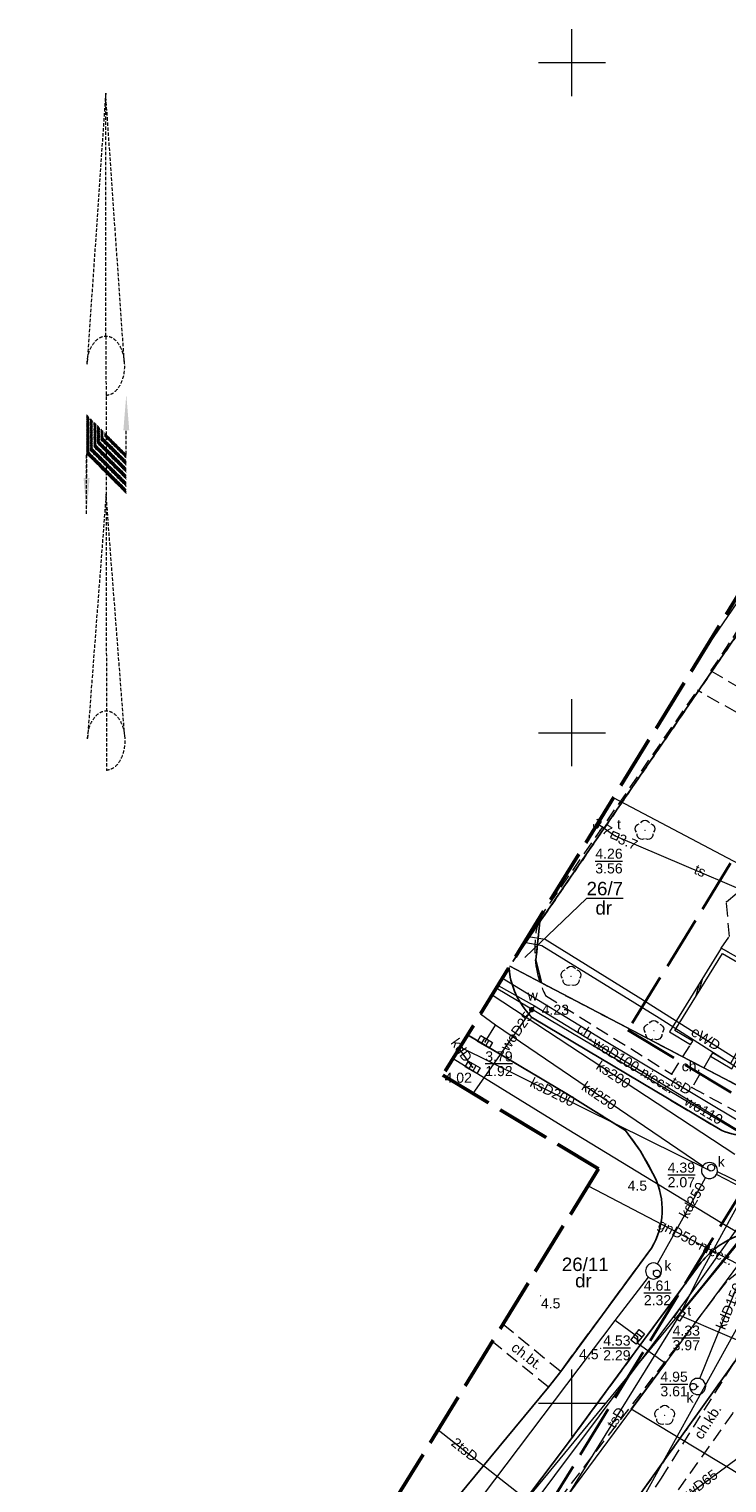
# Model space of a CAD drawing. Extents: x 5477758 to 5478338, y 5918296 to 5918505.
# Tile 59 of 135: x 5477859 to 5477912, y 5918394 to 5918502. Entities that reach past the tile are written whole.
import ezdxf
from ezdxf.enums import TextEntityAlignment as Align

# ---------------------------------------------------------------- set-up
doc = ezdxf.new("R2010")
doc.units = 0
doc.header["$PDSIZE"] = 0.75
for name, pattern in [('HIDDEN', [0.375, 0.25, -0.125]), ('PRZER1-1', [2, 1, -1]), ('PRZER2-1', [3, 2, -1]), ('PRZER3-1', [4, 3, -1]), ('PRZER4-1', [5, 4, -1])]:
    doc.linetypes.add(name, pattern=pattern)
doc.layers.get('0').update_dxf_attribs({"linetype": 'CONTINUOUS'})
for name, color, linetype, lineweight in [('GEPPGD', 7, 'CONTINUOUS', 18), ('GESDZI', 7, 'CONTINUOUS', 18), ('GESDZI_O', 7, 'CONTINUOUS', 18), ('GSLKRW', 7, 'CONTINUOUS', 25), ('GSPPRB', 7, 'CONTINUOUS', 20), ('GSPWPN', 7, 'CONTINUOUS', 13), ('GSPWPN_O', 7, 'CONTINUOUS', 13), ('GSSDSO', 7, 'CONTINUOUS', 18), ('GSSKOA', 7, 'PRZER3-1', 18), ('GSSKOD', 7, 'PRZER2-1', 18), ('GSSKOD_O', 7, 'PRZER2-1', 18), ('GUPIKP', 7, 'CONTINUOUS', 18), ('GUPIWZ', 7, 'CONTINUOUS', 18), ('GUPIWZ_O', 7, 'CONTINUOUS', 18), ('GUPPRZ', 7, 'CONTINUOUS', 18), ('GUPPRZ_O', 7, 'CONTINUOUS', 18), ('GUSIKP', 7, 'CONTINUOUS', 18), ('zakres', 150, 'PRZER4-1', 50), ('znak_polnocy', 250, 'HIDDEN', 13)]:
    doc.layers.add(name, color=color, linetype=linetype, lineweight=lineweight)
for name, color, linetype, lineweight, true_color in [('GESUZY', 7, 'PRZER1-1', 18, 0x008000), ('GESUZY_O', 7, 'PRZER1-1', 18, 0x008000), ('GSPRDL', 7, 'CONTINUOUS', 18, 0x008000), ('GULCPR', 7, 'CONTINUOUS', 18, 0xd200d2), ('GULCPR_O', 7, 'CONTINUOUS', 18, 0xd200d2), ('GULEPR', 1, 'CONTINUOUS', 18, 0xff0000), ('GULEPR_O', 1, 'CONTINUOUS', 18, 0xff0000), ('GULGPR', 7, 'CONTINUOUS', 18, 0xeaea00), ('GULGPR_O', 7, 'CONTINUOUS', 18, 0xeaea00), ('GULKPR', 7, 'CONTINUOUS', 18, 0x803300), ('GULKPR_O', 7, 'CONTINUOUS', 18, 0x803300), ('GULTPR', 7, 'CONTINUOUS', 18, 0xff9100), ('GULTPR_O', 7, 'CONTINUOUS', 18, 0xff9100), ('GULWPR', 5, 'CONTINUOUS', 18, 0x0000ff), ('GULWPR_O', 5, 'CONTINUOUS', 18, 0x0000ff), ('GUPKKS', 7, 'CONTINUOUS', 18, 0x803300), ('GUPWZA', 5, 'CONTINUOUS', 18, 0x0000ff), ('GUPWZA_O', 5, 'CONTINUOUS', 18, 0x0000ff)]:
    doc.layers.add(name, color=color, linetype=linetype, lineweight=lineweight, true_color=true_color)
doc.layers.add('kołnierz', color=11, linetype='CONTINUOUS', lineweight=70, plot=False)
doc.styles.add('GEO-INFO', font='arial.ttf')

# ---------------------------------------------------------------- blocks, each defined once
blk = doc.blocks.new('POINT')
at = {"color": 0}
blk.add_point((0, 0), dxfattribs=at)
blk = doc.blocks.new('EPPGN')
blk.add_hatch(color=0).paths.add_polyline_path([(0, -0.09), (0.027812, -0.085595), (0.052901, -0.072812), (0.072812, -0.052901), (0.085595, -0.027812), (0.09, 0), (0.085595, 0.027812), (0.072812, 0.052901), (0.052901, 0.072812), (0.027812, 0.085595), (0, 0.09), (-0.027812, 0.085595), (-0.052901, 0.072812), (-0.072812, 0.052901), (-0.085595, 0.027812), (-0.09, 0), (-0.085595, -0.027812), (-0.072812, -0.052901), (-0.052901, -0.072812), (-0.027812, -0.085595)])
blk = doc.blocks.new('ODTN_2')
at = {"color": 0}
for points in [[(-1.5, -0.5), (0.5, 0.5)], [(-0.5, -0.5), (1.5, 0.5)]]:
    blk.add_lwpolyline(points, dxfattribs=at)
blk = doc.blocks.new('SPDLP')
blk.add_hatch(color=0).paths.add_polyline_path([(0, -0.09), (0.027812, -0.085595), (0.052901, -0.072812), (0.072812, -0.052901), (0.085595, -0.027812), (0.09, 0), (0.085595, 0.027812), (0.072812, 0.052901), (0.052901, 0.072812), (0.027812, 0.085595), (0, 0.09), (-0.027812, 0.085595), (-0.052901, 0.072812), (-0.072812, 0.052901), (-0.085595, 0.027812), (-0.09, 0), (-0.085595, -0.027812), (-0.072812, -0.052901), (-0.052901, -0.072812), (-0.027812, -0.085595)])
at = {"color": 0}
for points in [[(-1.271938, -0.268652), (-1.40916, -0.048001), (-1.462858, 0.20623), (-1.426585, 0.463525), (-1.304695, 0.693003), (-1.11182, 0.867117), (-0.871109, 0.964971)], [(-0.648554, 1.126667), (-0.481106, 1.325358), (-0.255912, 1.454989), (0, 1.5), (0.255912, 1.454989), (0.481106, 1.325358), (0.648554, 1.126667)], [(0.871109, 0.964971), (1.11182, 0.867117), (1.304695, 0.693003), (1.426585, 0.463525), (1.462858, 0.20623), (1.40916, -0.048001), (1.271938, -0.268652)], [(-0.137547, -1.292703), (-0.389802, -1.355024), (-0.648184, -1.327532), (-0.881678, -1.213525), (-1.062258, -1.026689), (-1.168249, -0.78945), (-1.186929, -0.530282)], [(1.186929, -0.530282), (1.168249, -0.78945), (1.062258, -1.026689), (0.881678, -1.213525), (0.648184, -1.327532), (0.389802, -1.355024), (0.137547, -1.292703)]]:
    blk.add_lwpolyline(points, dxfattribs=at)
blk = doc.blocks.new('KOLO')
blk.add_hatch(color=0).paths.add_polyline_path([(-0.5, 0), (-0.482963, -0.12941), (-0.433013, -0.25), (-0.353553, -0.353553), (-0.25, -0.433013), (-0.12941, -0.482963), (0, -0.5), (0.12941, -0.482963), (0.25, -0.433013), (0.353553, -0.353553), (0.433013, -0.25), (0.482963, -0.12941), (0.5, 0), (0.482963, 0.12941), (0.433013, 0.25), (0.353553, 0.353553), (0.25, 0.433013), (0.12941, 0.482963), (0, 0.5), (-0.12941, 0.482963), (-0.25, 0.433013), (-0.353553, 0.353553), (-0.433013, 0.25), (-0.482963, 0.12941)])
blk = doc.blocks.new('OKRAG_PELNY')
at = {"color": 0}
blk.add_lwpolyline([(0, 0.5), (0.12941, 0.482963), (0.25, 0.433013), (0.353553, 0.353553), (0.433013, 0.25), (0.482963, 0.12941), (0.5, 0), (0.482963, -0.12941), (0.433013, -0.25), (0.353553, -0.353553), (0.25, -0.433013), (0.12941, -0.482963), (0, -0.5), (-0.12941, -0.482963), (-0.25, -0.433013), (-0.353553, -0.353553), (-0.433013, -0.25), (-0.482963, -0.12941), (-0.5, 0), (-0.482963, 0.12941), (-0.433013, 0.25), (-0.353553, 0.353553), (-0.25, 0.433013), (-0.12941, 0.482963)], close=True, dxfattribs=at)
blk = doc.blocks.new('SUUS05')
at = {"color": 0}
blk.add_lwpolyline([(0.5, -0.25), (-0.5, -0.25), (-0.5, 0.25), (0.5, 0.25)], close=True, dxfattribs=at)
for points in [[(-0.175, -0.25), (-0.175, 0.25)], [(0.175, -0.25), (0.175, 0.25)]]:
    blk.add_lwpolyline(points, dxfattribs=at)
blk = doc.blocks.new('PROSTOKAT1_5-1_PELNY')
at = {"color": 0}
blk.add_lwpolyline([(0.75, -0.5), (-0.75, -0.5), (-0.75, 0.5), (0.75, 0.5)], close=True, dxfattribs=at)
blk = doc.blocks.new('KWADRAT_NIEPRZEZR')
at = {"color": 0}
blk.add_lwpolyline([(-0.5, -0.5), (0.5, -0.5), (0.5, 0.5), (-0.5, 0.5)], close=True, dxfattribs=at)
blk = doc.blocks.new('znak')
for points in [[(97792.02, 33202.11), (97792.13, 33202.89), (97792.44, 33203.57), (97792.93, 33204.06), (97793.43, 33204.21), (97793.93, 33204.06), (97794.41, 33203.55), (97794.7, 33202.86), (97794.78, 33202.42), (97794.69, 33201.09), (97794.39, 33200.41), (97793.89, 33199.91), (97793.43, 33199.76)], [(97792.05, 33174.15), (97792.16, 33174.92), (97792.47, 33175.6), (97792.96, 33176.1), (97793.46, 33176.25), (97793.96, 33176.09), (97794.44, 33175.59), (97794.73, 33174.9), (97794.84, 33174.01), (97794.72, 33173.13), (97794.42, 33172.44), (97793.92, 33171.95), (97793.47, 33171.8)]]:
    blk.add_spline(points, degree=3)
at = {"layer": 'znak_polnocy', "linetype": 'ByBlock'}
for p, q in [((97793.41, 33222.33, -3.5), (97792.02, 33202.11, -3.5)), ((97794.8, 33202.32, -3.5), (97793.41, 33222.33, -3.5)), ((97793.43, 33204.21, -3.5), (97793.41, 33222.33, -3.5)), ((97793.43, 33204.21, -3.5), (97793.47, 33171.8, -3.5)), ((97791.99, 33198.28, -3.5), (97792.03, 33198.32, -3.5)), ((97791.99, 33198.19, -3.5), (97792.07, 33198.28, -3.5)), ((97791.99, 33198.11, -3.5), (97792.11, 33198.23, -3.5)), ((97791.99, 33198.02, -3.5), (97792.16, 33198.19, -3.5)), ((97791.99, 33197.93, -3.5), (97792.2, 33198.15, -3.5)), ((97791.99, 33197.84, -3.5), (97792.25, 33198.1, -3.5)), ((97791.99, 33197.75, -3.5), (97792.29, 33198.06, -3.5)), ((97791.99, 33197.66, -3.5), (97792.34, 33198.01, -3.5)), ((97791.99, 33197.58, -3.5), (97792.38, 33197.97, -3.5)), ((97791.99, 33197.49, -3.5), (97792.42, 33197.92, -3.5)), ((97791.99, 33197.4, -3.5), (97792.47, 33197.88, -3.5)), ((97791.99, 33197.31, -3.5), (97792.51, 33197.84, -3.5)), ((97791.99, 33197.22, -3.5), (97792.56, 33197.79, -3.5)), ((97791.99, 33197.13, -3.5), (97792.6, 33197.75, -3.5)), ((97791.99, 33197.04, -3.5), (97792.65, 33197.7, -3.5)), ((97791.99, 33196.96, -3.5), (97792.69, 33197.66, -3.5)), ((97791.99, 33196.87, -3.5), (97792.73, 33197.61, -3.5)), ((97791.99, 33196.78, -3.5), (97792.78, 33197.57, -3.5)), ((97791.99, 33196.69, -3.5), (97792.82, 33197.53, -3.5)), ((97791.99, 33196.6, -3.5), (97792.87, 33197.48, -3.5)), ((97791.99, 33196.51, -3.5), (97792.91, 33197.44, -3.5)), ((97791.99, 33196.43, -3.5), (97792.95, 33197.39, -3.5)), ((97791.99, 33196.34, -3.5), (97793, 33197.35, -3.5)), ((97791.99, 33196.25, -3.5), (97793.04, 33197.31, -3.5)), ((97791.99, 33196.16, -3.5), (97793.09, 33197.26, -3.5)), ((97791.99, 33196.07, -3.5), (97793.13, 33197.22, -3.5)), ((97791.99, 33195.98, -3.5), (97793.18, 33197.17, -3.5)), ((97791.99, 33195.9, -3.5), (97793.22, 33197.13, -3.5)), ((97794.95, 33195.4, -3.5), (97794.95, 33197.18, -4.5)), ((97791.99, 33195.81, -3.5), (97793.26, 33197.08, -3.5)), ((97791.99, 33195.72, -3.5), (97793.31, 33197.04, -3.5)), ((97791.99, 33195.63, -3.5), (97793.35, 33197, -3.5)), ((97791.99, 33195.54, -3.5), (97793.4, 33196.95, -3.5)), ((97791.99, 33195.45, -3.5), (97793.44, 33196.91, -3.5)), ((97792, 33195.38, -3.5), (97793.48, 33196.86, -3.5)), ((97792.05, 33195.34, -3.5), (97793.53, 33196.82, -3.5)), ((97792.09, 33195.29, -3.5), (97793.57, 33196.77, -3.5)), ((97792.13, 33195.25, -3.5), (97793.62, 33196.73, -3.5)), ((97792.18, 33195.2, -3.5), (97793.66, 33196.69, -3.5)), ((97792.22, 33195.16, -3.5), (97793.71, 33196.64, -3.5)), ((97792.27, 33195.12, -3.5), (97793.75, 33196.6, -3.5)), ((97792.31, 33195.07, -3.5), (97793.79, 33196.55, -3.5)), ((97792.36, 33195.03, -3.5), (97793.84, 33196.51, -3.5)), ((97792.4, 33194.98, -3.5), (97793.88, 33196.47, -3.5)), ((97792.44, 33194.94, -3.5), (97793.93, 33196.42, -3.5)), ((97792.49, 33194.9, -3.5), (97793.97, 33196.38, -3.5)), ((97792.53, 33194.85, -3.5), (97794.01, 33196.33, -3.5)), ((97792.58, 33194.81, -3.5), (97794.06, 33196.29, -3.5)), ((97792.62, 33194.76, -3.5), (97794.1, 33196.24, -3.5)), ((97792.67, 33194.72, -3.5), (97794.15, 33196.2, -3.5)), ((97792.71, 33194.67, -3.5), (97794.19, 33196.16, -3.5)), ((97792.75, 33194.63, -3.5), (97794.24, 33196.11, -3.5)), ((97792.8, 33194.59, -3.5), (97794.28, 33196.07, -3.5)), ((97792.84, 33194.54, -3.5), (97794.32, 33196.02, -3.5)), ((97791.99, 33190.95, -6), (97791.99, 33195.4, -6)), ((97791.99, 33195.4, -3.5), (97791.99, 33193.62, -3.1)), ((97792.89, 33194.5, -3.5), (97794.37, 33195.98, -3.5)), ((97792.93, 33194.45, -3.5), (97794.41, 33195.93, -3.5)), ((97792.97, 33194.41, -3.5), (97794.46, 33195.89, -3.5)), ((97793.02, 33194.36, -3.5), (97794.5, 33195.85, -3.5)), ((97793.06, 33194.32, -3.5), (97794.54, 33195.8, -3.5)), ((97793.11, 33194.28, -3.5), (97794.59, 33195.76, -3.5)), ((97793.15, 33194.23, -3.5), (97794.63, 33195.71, -3.5)), ((97793.2, 33194.19, -3.5), (97794.68, 33195.67, -3.5)), ((97793.24, 33194.14, -3.5), (97794.72, 33195.63, -3.5)), ((97793.28, 33194.1, -3.5), (97794.77, 33195.58, -3.5)), ((97793.33, 33194.06, -3.5), (97794.81, 33195.54, -3.5)), ((97793.37, 33194.01, -3.5), (97794.85, 33195.49, -3.5)), ((97793.42, 33193.97, -3.5), (97794.9, 33195.45, -3.5)), ((97793.46, 33193.92, -3.5), (97794.94, 33195.4, -3.5)), ((97793.5, 33193.88, -3.5), (97794.95, 33195.33, -3.5)), ((97793.55, 33193.83, -3.5), (97794.95, 33195.24, -3.5)), ((97793.59, 33193.79, -3.5), (97794.95, 33195.15, -3.5)), ((97793.64, 33193.75, -3.5), (97794.95, 33195.06, -3.5)), ((97793.68, 33193.7, -3.5), (97794.95, 33194.97, -3.5)), ((97793.73, 33193.66, -3.5), (97794.95, 33194.88, -3.5)), ((97793.77, 33193.61, -3.5), (97794.95, 33194.8, -3.5)), ((97793.81, 33193.57, -3.5), (97794.95, 33194.71, -3.5)), ((97793.86, 33193.52, -3.5), (97794.95, 33194.62, -3.5)), ((97793.9, 33193.48, -3.5), (97794.95, 33194.53, -3.5)), ((97793.95, 33193.44, -3.5), (97794.95, 33194.44, -3.5)), ((97793.99, 33193.39, -3.5), (97794.95, 33194.35, -3.5)), ((97794.04, 33193.35, -3.5), (97794.95, 33194.27, -3.5)), ((97794.08, 33193.3, -3.5), (97794.95, 33194.18, -3.5)), ((97794.12, 33193.26, -3.5), (97794.95, 33194.09, -3.5)), ((97794.17, 33193.22, -3.5), (97794.95, 33194, -3.5)), ((97794.21, 33193.17, -3.5), (97794.95, 33193.91, -3.5)), ((97794.26, 33193.13, -3.5), (97794.95, 33193.82, -3.5)), ((97794.3, 33193.08, -3.5), (97794.95, 33193.73, -3.5)), ((97794.34, 33193.04, -3.5), (97794.95, 33193.65, -3.5)), ((97794.39, 33192.99, -3.5), (97794.95, 33193.56, -3.5)), ((97794.43, 33192.95, -3.5), (97794.95, 33193.47, -3.5)), ((97794.48, 33192.91, -3.5), (97794.95, 33193.38, -3.5)), ((97794.52, 33192.86, -3.5), (97794.95, 33193.29, -3.5)), ((97794.57, 33192.82, -3.5), (97794.95, 33193.2, -3.5)), ((97794.61, 33192.77, -3.5), (97794.95, 33193.12, -3.5)), ((97794.65, 33192.73, -3.5), (97794.95, 33193.03, -3.5)), ((97794.7, 33192.69, -3.5), (97794.95, 33192.94, -3.5)), ((97794.74, 33192.64, -3.5), (97794.95, 33192.85, -3.5)), ((97794.79, 33192.6, -3.5), (97794.95, 33192.76, -3.5)), ((97793.44, 33192.41, -6), (97792.05, 33174.15, -3.5)), ((97794.83, 33174.36, -3.5), (97793.44, 33192.41, -2.5)), ((97794.83, 33192.55, -3.5), (97794.95, 33192.67, -3.5)), ((97794.87, 33192.51, -3.5), (97794.95, 33192.59, -3.5)), ((97794.92, 33192.46, -3.5), (97794.95, 33192.5, -3.5))]:
    blk.add_line(p, q, dxfattribs=at)
for points in [[(97794.95, 33199.85, -2.5), (97795.17, 33197.18, -2.5), (97794.73, 33197.18, -2.5)], [(97791.76, 33193.62, -2.5), (97792.21, 33193.62, -2.5), (97791.99, 33190.95, -2.5)]]:
    blk.add_solid(points, dxfattribs=at)

msp = doc.modelspace()

# ---------------------------------------------------------------- linework, layer by layer
at = {"color": 7, "linetype": 'Continuous', "lineweight": 13, "flags": 128}
for points in [[(5477900, 5918497.5), (5477900, 5918502.5)], [(5477897.5, 5918500), (5477902.5, 5918500)], [(5477900, 5918447.5), (5477900, 5918452.5)], [(5477897.5, 5918450), (5477902.5, 5918450)], [(5477900, 5918397.5), (5477900, 5918402.5)], [(5477897.5, 5918400), (5477902.5, 5918400)]]:
    msp.add_lwpolyline(points, dxfattribs=at)
at = {"layer": 'GESDZI', "color": 7, "linetype": 'Continuous', "lineweight": 18}
for points in [[(5477895.58, 5918432.93), (5477897.61, 5918435.89), (5477937.82, 5918494.46)], [(5477937.82, 5918494.46), (5477897.61, 5918435.89), (5477897.31, 5918433.06), (5477897.73, 5918431.34), (5477913.96, 5918422.85), (5477918.68, 5918425.35), (5477941.35, 5918412.22), (5477950.46, 5918406.9), (5477958.5, 5918401.94)], [(5477897.73, 5918431.34), (5477897.31, 5918433.06), (5477897.61, 5918435.89), (5477895.58, 5918432.93)], [(5477927.04, 5918302.39), (5477865.49, 5918345.57), (5477899.13, 5918390.84), (5477901.96, 5918388.82), (5477916.33, 5918408.95), (5477922.92, 5918418.17), (5477913.96, 5918422.85), (5477897.73, 5918431.34), (5477895.36, 5918432.58)], [(5477895.36, 5918432.58), (5477897.73, 5918431.34)], [(5477972.9, 5918373.92), (5477916.33, 5918408.95), (5477901.96, 5918388.82), (5477899.13, 5918390.84), (5477865.49, 5918345.57), (5477927.04, 5918302.39)]]:
    msp.add_lwpolyline(points, dxfattribs=at)
at = {"layer": 'GESDZI_O', "color": 7, "linetype": 'Continuous', "lineweight": 9, "flags": 128}
msp.add_lwpolyline([(5477903.81, 5918437.64), (5477901.09, 5918437.64), (5477896.47, 5918433.23)], dxfattribs=at)
at = {"layer": 'GESUZY', "color": 96, "linetype": 'PRZER1-1', "lineweight": 18, "ltscale": 0.5, "true_color": 0x008000}
for points in [[(5477958.5, 5918401.94), (5477950.46, 5918406.9), (5477941.35, 5918412.22), (5477918.68, 5918425.35), (5477913.96, 5918422.85), (5477897.73, 5918431.34), (5477897.31, 5918433.06), (5477897.61, 5918435.89), (5477937.82, 5918494.46)], [(5477937.82, 5918494.46), (5477897.61, 5918435.89), (5477897.31, 5918433.06), (5477897.73, 5918431.34), (5477913.96, 5918422.85), (5477918.68, 5918425.35), (5477941.35, 5918412.22), (5477950.46, 5918406.9), (5477958.5, 5918401.94)], [(5477927.04, 5918302.39), (5477865.49, 5918345.57), (5477899.13, 5918390.84), (5477901.96, 5918388.82), (5477916.33, 5918408.95), (5477972.9, 5918373.92)], [(5477972.9, 5918373.92), (5477916.33, 5918408.95), (5477901.96, 5918388.82), (5477899.13, 5918390.84), (5477865.49, 5918345.57), (5477927.04, 5918302.39)]]:
    msp.add_lwpolyline(points, dxfattribs=at)
at = {"layer": 'GSLKRW', "color": 7, "linetype": 'Continuous', "lineweight": 25}
for points in [[(5477895.31, 5918432.5, 0.01241), (5477895.35, 5918432, 0.157577), (5477897.05, 5918428.74), (5477911.18, 5918420.33, 0.107372), (5477915.32, 5918419.77, 0.229991), (5477917.65, 5918421.86)], [(5477892.21, 5918427.46), (5477899.62, 5918423.06), (5477903.99, 5918420.33), (5477905.11, 5918418.8), (5477906.16, 5918416.89, -0.254493), (5477905.93, 5918411.56), (5477899.16, 5918402.36), (5477898.25, 5918401.18), (5477889.65, 5918390.79), (5477887.64, 5918388.46, -0.185281), (5477884.1, 5918388.37)], [(5477916.92, 5918411.58, 0.17002), (5477912.47, 5918412.5, 0.138117), (5477909.64, 5918410.5), (5477899.44, 5918396.65), (5477887.75, 5918381.18), (5477876.65, 5918366.68), (5477867.96, 5918355.16), (5477862.12, 5918347.42), (5477861.67, 5918346.81)]]:
    msp.add_lwpolyline(points, format="xyb", dxfattribs=at)
at = {"layer": 'GSPPRB', "color": 7, "linetype": 'Continuous', "lineweight": 20}
for p in [(5477911.52, 5918437.4), (5477911.12, 5918433.94), (5477894.3, 5918428.18), (5477908.85, 5918426.74), (5477910.34, 5918425.87), (5477907.44, 5918424.53), (5477908.95, 5918423.53), (5477908.77, 5918408.05), (5477903.22, 5918406.15), (5477899.16, 5918402.36), (5477898.25, 5918401.18)]:
    msp.add_point(p, dxfattribs=at)
at = {"layer": 'GSSDSO', "color": 7, "linetype": 'Continuous', "lineweight": 18}
for points in [[(5477909.01, 5918427), (5477907.68, 5918427.79), (5477911.23, 5918433.54), (5477912.82, 5918432.62), (5477912.97, 5918432.88), (5477911.12, 5918433.94), (5477907.27, 5918427.69), (5477908.85, 5918426.74)], [(5477913.83, 5918432.02), (5477915.09, 5918431.25), (5477911.82, 5918425.34), (5477910.49, 5918426.13), (5477910.34, 5918425.87), (5477911.93, 5918424.93), (5477915.49, 5918431.36), (5477913.99, 5918432.28)]]:
    msp.add_lwpolyline(points, close=True, dxfattribs=at)
at = {"layer": 'GSSKOA', "color": 7, "linetype": 'PRZER3-1', "lineweight": 18, "ltscale": 0.5}
for points in [[(5477895.31, 5918432.5, 0.01241), (5477895.35, 5918432, 0.157577), (5477897.05, 5918428.74), (5477911.18, 5918420.33, 0.107372), (5477915.32, 5918419.77, 0.229991), (5477917.65, 5918421.86), (5477920, 5918420.37), (5477922.77, 5918418.64), (5477934.67, 5918411.3), (5477936.25, 5918410.3), (5477952.54, 5918400.18), (5477955.76, 5918401.59), (5477958.31, 5918402.57), (5477959.06, 5918402.92)], [(5477884.1, 5918388.38, 0.183818), (5477887.64, 5918388.46), (5477889.65, 5918390.79), (5477898.25, 5918401.18), (5477899.16, 5918402.36), (5477905.93, 5918411.56, 0.25557), (5477906.16, 5918416.89, 0.066675), (5477903.99, 5918420.33)], [(5477916.92, 5918411.58, 0.17002), (5477912.47, 5918412.5, 0.138117), (5477909.64, 5918410.5), (5477899.44, 5918396.65), (5477887.75, 5918381.18), (5477876.65, 5918366.68), (5477867.96, 5918355.16), (5477862.12, 5918347.42), (5477861.67, 5918346.81)]]:
    msp.add_lwpolyline(points, format="xyb", dxfattribs=at)
msp.add_lwpolyline([(5477903.99, 5918420.33), (5477899.62, 5918423.06), (5477892.21, 5918427.46)], dxfattribs=at)
at = {"layer": 'GSSKOD', "color": 7, "linetype": 'PRZER2-1', "lineweight": 18, "ltscale": 0.5}
for points in [[(5477910.37, 5918454.62), (5477918.31, 5918466.56)], [(5477910.37, 5918454.62), (5477919.38, 5918449.34), (5477915.54, 5918442.63)], [(5477912.3, 5918451.51), (5477909.36, 5918453.17)], [(5477912.97, 5918432.88), (5477911.12, 5918433.94), (5477911.75, 5918434.81), (5477911.52, 5918437.4), (5477914.27, 5918439.65), (5477912.3, 5918451.51)], [(5477898.02, 5918430.41), (5477907.44, 5918424.53)], [(5477907.44, 5918424.53), (5477908.85, 5918426.74)], [(5477910.34, 5918425.87), (5477908.95, 5918423.53)], [(5477865.95, 5918352.5), (5477876.65, 5918366.68), (5477887.75, 5918381.18), (5477899.44, 5918396.65), (5477909.64, 5918410.5)], [(5477917.56, 5918408.2), (5477911.98, 5918399.23), (5477905.92, 5918390.69), (5477905, 5918389.15), (5477904.27, 5918387.86), (5477908.39, 5918385.08), (5477911.29, 5918383.07), (5477912.69, 5918381.95), (5477913.66, 5918381.05)], [(5477894.86, 5918405.89), (5477899.16, 5918402.36), (5477898.25, 5918401.18)], [(5477898.25, 5918401.18), (5477894.05, 5918404.58)]]:
    msp.add_lwpolyline(points, dxfattribs=at)
for points in [[(5477898.02, 5918430.41, -0.071819), (5477897.34, 5918432.4, -0.102212), (5477897.49, 5918436.03), (5477909.36, 5918453.17)], [(5477895.31, 5918432.5, 0.01241), (5477895.35, 5918432, 0.157577), (5477897.05, 5918428.74)], [(5477908.95, 5918423.53), (5477913.23, 5918421.23, 0.11504), (5477914.79, 5918421.43, 0.351163), (5477916.01, 5918422.84), (5477917.65, 5918421.86, -0.229991), (5477915.32, 5918419.77, -0.107372), (5477911.18, 5918420.33), (5477897.05, 5918428.74)], [(5477909.64, 5918410.5, -0.138117), (5477912.47, 5918412.5, -0.17002), (5477916.92, 5918411.58), (5477931.59, 5918402.55), (5477951.15, 5918390.46), (5477959.23, 5918385.58), (5477974.64, 5918376.63)], [(5477914.64, 5918409.93, 0.359028), (5477912.51, 5918409.81), (5477911.53, 5918409.06)], [(5477911.53, 5918409.06), (5477899.28, 5918393.14, 0.305414), (5477900.26, 5918390.37)], [(5477900.26, 5918390.37), (5477901, 5918389.89, 0.248684), (5477903.81, 5918389.95), (5477906.67, 5918394.4), (5477915.08, 5918407.76, 0.247475), (5477914.64, 5918409.93)]]:
    msp.add_lwpolyline(points, format="xyb", dxfattribs=at)
at = {"layer": 'GULCPR', "color": 212, "linetype": 'Continuous', "lineweight": 18, "true_color": 0xd200d2}
msp.add_lwpolyline([(5477901.25, 5918387.66), (5477914.63, 5918397.58)], dxfattribs=at)
at = {"layer": 'GULEPR', "color": 1, "linetype": 'Continuous', "lineweight": 18, "true_color": 0xff0000}
for points in [[(5477936.43, 5918495.25), (5477930.59, 5918486.46), (5477909.88, 5918456.17)], [(5477957, 5918399.29), (5477946.08, 5918405.33), (5477936.07, 5918410.79), (5477942.41, 5918423.1), (5477922.29, 5918434.08), (5477912.96, 5918439.96), (5477903.1, 5918445.16)], [(5477956.86, 5918399.04), (5477949.83, 5918403.51), (5477944.78, 5918406.6), (5477944.06, 5918406.92), (5477942.97, 5918407.12), (5477940.7, 5918408.11), (5477938.89, 5918409.12), (5477933.35, 5918412.41), (5477923.96, 5918417.87), (5477918.13, 5918421.31), (5477906.5, 5918428.72), (5477897.76, 5918434.12), (5477896.58, 5918434.33), (5477896.45, 5918434.36)], [(5477957.09, 5918399.45), (5477955.55, 5918400.41), (5477947.17, 5918405.69), (5477945.33, 5918406.96), (5477944.74, 5918407.21), (5477944.41, 5918407.31), (5477943.69, 5918407.5), (5477942.91, 5918407.71), (5477940.29, 5918408.95), (5477937.36, 5918410.53), (5477930.16, 5918414.89), (5477924.92, 5918417.89), (5477918.7, 5918421.59), (5477904.95, 5918430.27), (5477898.01, 5918434.57), (5477896.72, 5918434.79)], [(5477935.5, 5918397.08), (5477937.36, 5918397.79), (5477912.98, 5918412.79), (5477909.76, 5918408.8), (5477894.7, 5918390.5), (5477886.31, 5918389.03), (5477885.06, 5918389.94)]]:
    msp.add_lwpolyline(points, dxfattribs=at)
at = {"layer": 'GULGPR', "color": 2, "linetype": 'Continuous', "lineweight": 18, "true_color": 0xeaea00}
for points in [[(5477891.12, 5918425.7), (5477899.65, 5918420.46), (5477911.21, 5918413.43), (5477941.24, 5918395.74), (5477961.16, 5918384.01), (5477967.77, 5918379.96), (5477974.24, 5918376.01)], [(5477901.2, 5918416.21), (5477917.31, 5918407.8), (5477931.88, 5918399.32), (5477939.59, 5918394.84)]]:
    msp.add_lwpolyline(points, dxfattribs=at)
at = {"layer": 'GULKPR', "color": 36, "linetype": 'Continuous', "lineweight": 18, "true_color": 0x803300}
for points in [[(5477912.16, 5918418.55), (5477894.04, 5918430.44)], [(5477909.76, 5918417.67), (5477894.3, 5918428.18), (5477893.16, 5918429)], [(5477893.51, 5918426.94), (5477894.3, 5918428.18)], [(5477892.58, 5918425.05), (5477891.58, 5918426.44)], [(5477910.26, 5918417.34), (5477891.65, 5918426.56)], [(5477906.38, 5918410.38), (5477909.97, 5918416.81)], [(5477956.79, 5918390.36), (5477947.62, 5918395.73), (5477945.66, 5918396.89), (5477932.95, 5918404.33), (5477930.06, 5918406.04), (5477923.52, 5918409.83), (5477920.15, 5918411.85), (5477914.82, 5918414.97), (5477910.79, 5918417.06)], [(5477915.76, 5918414.85), (5477910.85, 5918417.26)], [(5477915.76, 5918414.85), (5477904.42, 5918399.54), (5477906.97, 5918402.97), (5477866.76, 5918348.67)], [(5477909.55, 5918401.82), (5477913.93, 5918412.65)], [(5477883.41, 5918379.94), (5477903.22, 5918406.15), (5477905.72, 5918409.38)], [(5477904.9, 5918404.93), (5477903.22, 5918406.15)], [(5477904.9, 5918404.93), (5477904.87, 5918404.48), (5477906.97, 5918402.97)], [(5477938.5, 5918379.01), (5477904.42, 5918399.54)]]:
    msp.add_lwpolyline(points, dxfattribs=at)
at = {"layer": 'GULTPR', "color": 30, "linetype": 'Continuous', "lineweight": 18, "true_color": 0xff9100}
for points in [[(5477901.91, 5918443.23), (5477903, 5918442.47), (5477903.21, 5918442.32), (5477903.44, 5918442.22), (5477917.81, 5918436.1), (5477918.04, 5918436), (5477918.17, 5918435.71), (5477922.67, 5918425.86)], [(5477894.82, 5918431.7), (5477902.29, 5918427.12), (5477915, 5918419.53), (5477909.73, 5918409.97), (5477908.03, 5918406.56)], [(5477908.03, 5918406.56), (5477924.72, 5918426.92)], [(5477922.67, 5918425.86), (5477922.52, 5918425.57), (5477912.87, 5918406.65), (5477912.76, 5918406.43), (5477912.64, 5918406.21), (5477904.06, 5918390.69), (5477903.94, 5918390.47), (5477913.57, 5918382.27), (5477913.76, 5918382.11), (5477913.65, 5918381.88), (5477908.41, 5918370.85), (5477908.26, 5918370.65), (5477904.55, 5918365.6), (5477904.75, 5918365.45), (5477947.34, 5918334.06)], [(5477908.03, 5918406.56), (5477898.55, 5918391.29)], [(5477908.03, 5918406.56), (5477914.74, 5918403.66)], [(5477890.02, 5918398.01), (5477898.55, 5918391.29)]]:
    msp.add_lwpolyline(points, dxfattribs=at)
at = {"layer": 'GULWPR', "color": 5, "linetype": 'Continuous', "lineweight": 18, "true_color": 0x0000ff}
for points in [[(5477955.97, 5918397.47), (5477946.99, 5918402.94), (5477941.14, 5918406.6), (5477936.27, 5918409.44), (5477935.95, 5918409.73), (5477922.07, 5918418.28), (5477917.15, 5918417.45), (5477915.95, 5918418.12), (5477894.35, 5918430.94)], [(5477894.49, 5918431.16), (5477897.21, 5918429.64), (5477922.24, 5918414.33), (5477935.33, 5918406.32), (5477940.65, 5918403.24), (5477944.83, 5918400.9), (5477958.68, 5918392.97)], [(5477897.21, 5918429.64), (5477896.99, 5918429.34), (5477892.6, 5918423.1)], [(5477915.95, 5918418.12), (5477908.77, 5918408.05), (5477881.88, 5918372.15), (5477885.27, 5918369.93)]]:
    msp.add_lwpolyline(points, dxfattribs=at)
at = {"layer": 'GUPPRZ_O', "color": 30, "linetype": 'Continuous', "lineweight": 9, "true_color": 0xff9100, "flags": 128}
for points in [[(5477901.74, 5918440.43), (5477903.78, 5918440.43)], [(5477907.51, 5918404.86), (5477909.55, 5918404.86)]]:
    msp.add_lwpolyline(points, dxfattribs=at)
at = {"layer": 'GUPPRZ_O', "color": 36, "linetype": 'Continuous', "lineweight": 9, "true_color": 0x803300, "flags": 128}
for points in [[(5477893.53, 5918425.32), (5477895.57, 5918425.32)], [(5477907.14, 5918417.02), (5477909.18, 5918417.02)], [(5477905.36, 5918408.22), (5477907.4, 5918408.22)], [(5477902.33, 5918404.12), (5477904.36, 5918404.12)], [(5477906.6, 5918401.42), (5477908.64, 5918401.42)]]:
    msp.add_lwpolyline(points, dxfattribs=at)
at = {"layer": 'GUSIKP', "color": 36, "linetype": 'Continuous', "lineweight": 18, "true_color": 0x803300}
for points in [[(5477910.86, 5918417.34, 0.57735), (5477909.96, 5918417.86, 1.732051)], [(5477906.69, 5918409.85, 0.57735), (5477905.79, 5918410.37, 1.732051)], [(5477909.98, 5918401.24, 0.57735), (5477909.08, 5918401.76, 1.732051)]]:
    msp.add_lwpolyline(points, format="xyb", close=True, dxfattribs=at)
at = {"layer": 'kołnierz', "linetype": 'PRZER4-1', "lineweight": 50}
msp.add_lwpolyline([(5477977.31, 5918380.8), (5477954.84, 5918395.48), (5477993.18, 5918463.06), (5477934.57, 5918496.31), (5477890.35, 5918424.45), (5477901.97, 5918417.47), (5477859.48, 5918348.3), (5477882.17, 5918332.75), (5477926.65, 5918301.78)], close=True, dxfattribs=at)
at = {"layer": 'zakres', "linetype": 'PRZER4-1', "lineweight": 40}
msp.add_lwpolyline([(5477963.54, 5918377.85), (5477941.5, 5918392.24), (5477979.55, 5918459.29), (5477938.03, 5918482.85), (5477904.17, 5918427.81), (5477915.78, 5918420.84), (5477872.98, 5918351.17), (5477887.85, 5918340.98), (5477923.84, 5918315.92)], close=True, dxfattribs=at)

# ---------------------------------------------------------------- block references
at = {"layer": 'GEPPGD', "color": 7, "lineweight": 18, "xscale": 0.5, "yscale": 0.5}
for p in [(5477897.61, 5918435.89), (5477897.31, 5918433.06), (5477897.73, 5918431.34)]:
    msp.add_blockref('EPPGN', p, dxfattribs=at)
at = {"layer": 'GSPRDL', "color": 96, "lineweight": 18, "true_color": 0x008000, "xscale": 0.5, "yscale": 0.5}
for p in [(5477905.45, 5918442.73), (5477899.93, 5918431.83), (5477906.11, 5918427.78), (5477906.92, 5918399.08)]:
    msp.add_blockref('SPDLP', p, dxfattribs=at)
at = {"layer": 'GSPWPN', "color": 7, "lineweight": 13, "xscale": 0.09, "yscale": 0.09}
for p in [(5477905.44, 5918416.9), (5477897.66, 5918408), (5477902.14, 5918404.08)]:
    msp.add_blockref('KOLO', p, dxfattribs=at)
at = {"layer": 'GSSDSO', "color": 7, "lineweight": 18, "xscale": 0.5, "yscale": 0.300000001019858, "rotation": 238.3233985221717}
msp.add_blockref('ODTN_2', (5477909.48, 5918430.99), dxfattribs=at)
at = {"layer": 'GUPIKP', "color": 30, "lineweight": 18, "true_color": 0xff9100, "xscale": 0.5, "yscale": 0.5}
for p in [(5477903.21, 5918442.32), (5477908.03, 5918406.56)]:
    msp.add_blockref('POINT', p, dxfattribs=at)
at = {"layer": 'GUPIWZ', "color": 7, "lineweight": 18, "xscale": 0.5, "yscale": 0.5}
for name, p, rotation in [('KWADRAT_NIEPRZEZR', (5477903.21, 5918442.32), 335.9012809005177), ('PROSTOKAT1_5-1_PELNY', (5477908.03, 5918406.56), 56.11491174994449)]:
    msp.add_blockref(name, p, dxfattribs=dict(at, rotation=rotation))
for p in [(5477910.39, 5918417.56), (5477906.33, 5918409.66), (5477909.05, 5918401.22)]:
    msp.add_blockref('OKRAG_PELNY', p, dxfattribs=at)
at = {"layer": 'GUPKKS', "color": 36, "lineweight": 18, "true_color": 0x803300}
for p, rotation in [((5477893.51, 5918426.94), 149.8812103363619), ((5477892.58, 5918425.05), 330.1500550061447), ((5477904.9, 5918404.93), 51.67894977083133)]:
    msp.add_blockref('SUUS05', p, dxfattribs=dict(at, rotation=rotation))
at = {"layer": 'GUPPRZ', "color": 30, "lineweight": 18, "true_color": 0xff9100}
for p in [(5477903, 5918442.47), (5477903.21, 5918442.32), (5477903.44, 5918442.22), (5477908.03, 5918406.56)]:
    msp.add_blockref('POINT', p, dxfattribs=at)
at = {"layer": 'GUPPRZ', "color": 5, "lineweight": 18, "true_color": 0x0000ff}
msp.add_blockref('POINT', (5477896.99, 5918429.34), dxfattribs=at)
at = {"layer": 'GUPPRZ', "color": 36, "lineweight": 18, "true_color": 0x803300}
for p in [(5477893.51, 5918426.94), (5477892.58, 5918425.05), (5477910.26, 5918417.34), (5477906.09, 5918409.85), (5477904.9, 5918404.93), (5477909.38, 5918401.24)]:
    msp.add_blockref('POINT', p, dxfattribs=at)
at = {"layer": 'GUPWZA', "color": 5, "lineweight": 18, "true_color": 0x0000ff, "xscale": 0.4, "yscale": 0.4, "rotation": 321.766120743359}
msp.add_blockref('KOLO', (5477896.99, 5918429.34), dxfattribs=at)
at = {"layer": 'znak_polnocy', "color": 0}
msp.add_blockref('znak', (5380071.79, 5885275.39), dxfattribs=at)

# ---------------------------------------------------------------- texts
at = {"layer": 'GESDZI_O', "color": 7, "linetype": 'Continuous', "lineweight": 0, "style": 'GEO-INFO'}
msp.add_text('26/7', height=1, dxfattribs=at).set_placement((5477901.09, 5918438.88), align=Align.TOP_LEFT)
msp.add_text('26/11', height=1, dxfattribs=at).set_placement((5477900.99, 5918410.37), align=Align.MIDDLE)
at = {"layer": 'GESUZY_O', "color": 96, "linetype": 'Continuous', "lineweight": 0, "true_color": 0x008000, "style": 'GEO-INFO'}
msp.add_text('dr', height=1, dxfattribs=at).set_placement((5477902.37, 5918436.94), align=Align.MIDDLE_CENTER)
msp.add_text('dr', height=1, dxfattribs=at).set_placement((5477900.85, 5918409.15), align=Align.MIDDLE)
at = {"layer": 'GSPWPN_O', "color": 7, "linetype": 'Continuous', "lineweight": 0, "style": 'GEO-INFO'}
for p in [(5477904.15, 5918415.84), (5477897.68, 5918407.06), (5477900.53, 5918403.27)]:
    msp.add_text('4.5', height=0.75, dxfattribs=at).set_placement(p)
at = {"layer": 'GSSKOD_O', "color": 7, "linetype": 'Continuous', "lineweight": 0, "style": 'GEO-INFO'}
for s, rotation, p in [('ch.', 329.1986, (5477901.1, 5918427.69)), ('ch.bt.', 321.9762, (5477896.64, 5918403.52)), ('ch.kb.', 57.3467, (5477910.11, 5918398.61))]:
    msp.add_text(s, height=0.75, rotation=rotation, dxfattribs=at).set_placement(p, align=Align.MIDDLE)
msp.add_text('ch.', height=0.75, dxfattribs=at).set_placement((5477908.89, 5918425.14), align=Align.MIDDLE)
at = {"layer": 'GULCPR_O', "color": 212, "linetype": 'Continuous', "lineweight": 0, "true_color": 0xd200d2, "style": 'GEO-INFO'}
msp.add_text('cwD65', height=0.75, rotation=36.5373, dxfattribs=at).set_placement((5477909.45, 5918393.85), align=Align.MIDDLE)
at = {"layer": 'GULEPR_O', "color": 1, "linetype": 'Continuous', "lineweight": 0, "true_color": 0xff0000, "style": 'GEO-INFO'}
msp.add_text('eWD', height=0.75, rotation=327.743, dxfattribs=at).set_placement((5477909.99, 5918427.19), align=Align.MIDDLE_CENTER)
at = {"layer": 'GULGPR_O', "color": 2, "linetype": 'Continuous', "lineweight": 0, "true_color": 0xeaea00, "style": 'GEO-INFO'}
msp.add_text('gnD50-niecz.', height=0.75, rotation=332.4379, dxfattribs=at).set_placement((5477909.25, 5918412), align=Align.MIDDLE_CENTER)
at = {"layer": 'GULKPR_O', "color": 36, "linetype": 'Continuous', "lineweight": 0, "true_color": 0x803300, "style": 'GEO-INFO'}
for s, rotation, p in [('kdD', 305.5674, (5477891.76, 5918426.33)), ('ks200', 326.7456, (5477903.1, 5918424.5)), ('ksD200', 333.6441, (5477898.55, 5918423.2)), ('kd250', 325.7986, (5477902.03, 5918422.93)), ('kd250', 60.8532, (5477908.98, 5918415.13)), ('kdD150', 67.9808, (5477911.74, 5918407.23))]:
    msp.add_text(s, height=0.75, rotation=rotation, dxfattribs=at).set_placement(p, align=Align.MIDDLE_CENTER)
at = {"layer": 'GULTPR_O', "color": 30, "linetype": 'Continuous', "lineweight": 0, "true_color": 0xff9100, "style": 'GEO-INFO'}
for s, rotation, p in [('ts', 336.9181, (5477909.56, 5918439.71)), ('tsD', 329.145, (5477908.15, 5918423.67)), ('2tsD', 321.771, (5477891.99, 5918396.53))]:
    msp.add_text(s, height=0.75, rotation=rotation, dxfattribs=at).set_placement(p, align=Align.MIDDLE_CENTER)
msp.add_text('tsD', height=0.75, rotation=58.1687, dxfattribs=at).set_placement((5477903.29, 5918398.92), align=Align.MIDDLE)
at = {"layer": 'GULWPR_O', "color": 5, "linetype": 'Continuous', "lineweight": 0, "true_color": 0x0000ff, "style": 'GEO-INFO'}
for s, rotation, p in [('woD25', 54.8818, (5477895.86, 5918427.74)), ('woD100-niecz.', 328.5455, (5477904.6, 5918425.18)), ('wo110', 329.306, (5477909.83, 5918421.84))]:
    msp.add_text(s, height=0.75, rotation=rotation, dxfattribs=at).set_placement(p, align=Align.MIDDLE_CENTER)
at = {"layer": 'GUPIWZ_O', "color": 7, "linetype": 'Continuous', "lineweight": 0, "style": 'GEO-INFO'}
for s, p in [('t', (5477903.65, 5918442.8)), ('k', (5477911.4, 5918417.63)), ('k', (5477907.42, 5918409.88)), ('t', (5477908.9, 5918406.52)), ('k', (5477909.07, 5918400.03))]:
    msp.add_text(s, height=0.75, dxfattribs=at).set_placement(p, align=Align.RIGHT)
at = {"layer": 'GUPPRZ_O', "color": 30, "linetype": 'Continuous', "lineweight": 0, "true_color": 0xff9100, "style": 'GEO-INFO'}
for rotation, p in [(326.5315, (5477901.65, 5918443.38)), (337.1832, (5477903.5, 5918442.15))]:
    msp.add_text('3.7', height=0.75, rotation=rotation, dxfattribs=at).set_placement(p, align=Align.MIDDLE_LEFT)
for s, p in [('4.26', (5477901.74, 5918440.61)), ('3.56', (5477901.74, 5918439.51)), ('4.33', (5477907.51, 5918405.03)), ('3.97', (5477907.51, 5918403.94))]:
    msp.add_text(s, height=0.75, dxfattribs=at).set_placement(p)
at = {"layer": 'GUPPRZ_O', "color": 5, "linetype": 'Continuous', "lineweight": 0, "true_color": 0x0000ff, "style": 'GEO-INFO'}
msp.add_text('4.23', height=0.75, dxfattribs=at).set_placement((5477897.74, 5918429.34), align=Align.MIDDLE_LEFT)
at = {"layer": 'GUPPRZ_O', "color": 36, "linetype": 'Continuous', "lineweight": 0, "true_color": 0x803300, "style": 'GEO-INFO'}
for s, p in [('3.79', (5477893.53, 5918425.49)), ('1.92', (5477893.53, 5918424.39)), ('4.39', (5477907.14, 5918417.19)), ('2.07', (5477907.14, 5918416.1)), ('4.61', (5477905.36, 5918408.39)), ('2.32', (5477905.36, 5918407.3)), ('4.53', (5477902.33, 5918404.29)), ('2.29', (5477902.33, 5918403.19)), ('4.95', (5477906.6, 5918401.59)), ('3.61', (5477906.6, 5918400.5))]:
    msp.add_text(s, height=0.75, dxfattribs=at).set_placement(p)
msp.add_text('4.02', height=0.75, dxfattribs=at).set_placement((5477890.49, 5918424.27), align=Align.MIDDLE_LEFT)
at = {"layer": 'GUPWZA_O', "color": 5, "linetype": 'Continuous', "lineweight": 0, "true_color": 0x0000ff, "style": 'GEO-INFO'}
msp.add_text('w', height=0.75, dxfattribs=at).set_placement((5477897.45, 5918430.03), align=Align.RIGHT)

doc.saveas('drawing.dxf')
